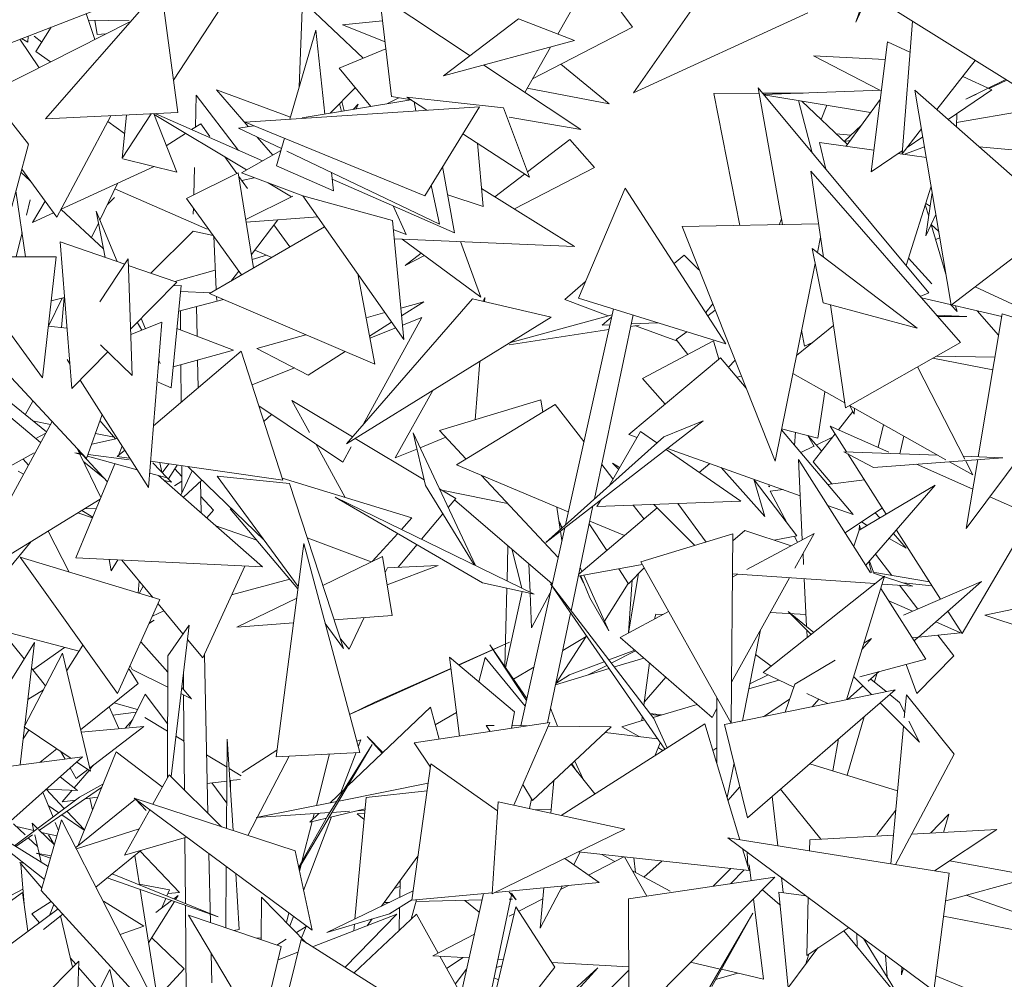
# Model space of a CAD drawing. Header units: millimetres. Extents: x -14485 to 13127, y -18923 to 3272.
# Tile 99 of 119: x 11820 to 12006, y 2694 to 2874. Entities that reach past the tile are written whole.
import ezdxf

# ---------------------------------------------------------------- set-up
doc = ezdxf.new("R2010")
doc.units = ezdxf.units.MM
doc.layers.add('G-IMPT', color=7, linetype='Continuous', lineweight=5)

# ---------------------------------------------------------------- blocks, each defined once
blk = doc.blocks.new('ÁRVORES ORNAMENTAIS - Pequeno e Médio Porte - Ipê-roxo-2865575-CORTE_CALÇADA')
at = {"layer": 'G-IMPT', "color": 253, "true_color": 0xaaaaaa}
for p, q in [((8251.31, 2915.42), (8237.5, 2873.96)), ((8253.31, 2909.45), (8237.5, 2873.96)), ((8195.43, 2873.04), (8182, 2891.34)), ((8106.67, 2880.63), (8084.9, 2855.8)), ((8106.67, 2880.63), (8109.83, 2856.96)), ((8147.83, 2878.97), (8150.04, 2860)), ((8147.83, 2878.97), (8164.85, 2867.65)), ((8058.02, 2862.23), (8098.54, 2877.89)), ((8133.32, 2878.03), (8132.71, 2861.84)), ((8144.72, 2867.19), (8133.32, 2878.03)), ((8184.79, 2877.7), (8181.4, 2871.73)), ((8094.21, 2870.72), (8092.6, 2875.6)), ((8117.91, 2876.66), (8109.01, 2863.1)), ((8206.63, 2876.34), (8195.64, 2860.7)), ((8228.46, 2875.72), (8195.64, 2860.7)), ((8268.54, 2861.43), (8245.29, 2875.95)), ((8074.18, 2860.59), (8100.67, 2873.99)), ((8086.02, 2873.05), (8083.1, 2868.48)), ((8093.01, 2874.36), (8100.67, 2874.24)), ((8094.67, 2871.69), (8094.2, 2874.35)), ((8148.39, 2874.22), (8140.86, 2873.5)), ((8148.85, 2870.26), (8140.86, 2873.5)), ((8159.88, 2863.86), (8173.96, 2874.62)), ((8173.96, 2874.62), (8184.53, 2870.52)), ((8248.12, 2874.18), (8246.17, 2849.2)), ((8081.65, 2871.37), (8081.61, 2870.2)), ((8084.22, 2870.24), (8082.8, 2871.33)), ((8094.67, 2871.69), (8096.28, 2871.77)), ((8135.79, 2872.45), (8130.94, 2855.72)), ((8135.79, 2872.45), (8137.54, 2856.7)), ((8195.43, 2873.04), (8176.61, 2863.3)), ((8080.11, 2870.77), (8083.73, 2865.42)), ((8081.61, 2870.2), (8080.41, 2870.88)), ((8159.88, 2863.86), (8184.53, 2870.52)), ((8243.41, 2870.26), (8240.35, 2845.81)), ((8243.41, 2870.26), (8247.67, 2868.32)), ((8085.88, 2866.51), (8083.1, 2868.48)), ((8140.19, 2865.33), (8149, 2868.94)), ((8180.02, 2869.3), (8175.18, 2860.78)), ((8242.01, 2861.16), (8229.5, 2867.64)), ((8243, 2866.99), (8229.5, 2867.64)), ((8070.06, 2865.82), (8081.72, 2851.04)), ((8167.47, 2865.91), (8185.72, 2853.76)), ((8191.02, 2858.6), (8181.96, 2866.07)), ((8259.95, 2866.79), (8252.72, 2857.56)), ((8140.19, 2865.33), (8146.16, 2858.11)), ((8257.6, 2863.79), (8263.1, 2861.27)), ((8265.7, 2863.2), (8258.19, 2859.49)), ((8265.9, 2863.07), (8262.56, 2861.52)), ((8113.16, 2854.24), (8113.32, 2860.27)), ((8121.28, 2849.85), (8113.32, 2860.27)), ((8123.09, 2854.33), (8117.14, 2861.26)), ((8117.14, 2861.26), (8131.06, 2856.12)), ((8143.25, 2861.62), (8138.51, 2856.86)), ((8191.02, 2858.6), (8175.62, 2861.55)), ((8210.74, 2860.59), (8219.26, 2860.61)), ((8210.74, 2860.59), (8215.65, 2835.73)), ((8251.24, 2823.06), (8219.09, 2861.61)), ((8223.7, 2835.88), (8219.09, 2861.61)), ((8219.91, 2860.61), (8227.53, 2860.64)), ((8242.27, 2861.17), (8220.12, 2860.37)), ((8240.26, 2856.96), (8220.14, 2860.34)), ((8276.32, 2836.72), (8248.61, 2861.2)), ((8255.42, 2820.75), (8248.61, 2861.2)), ((8263.1, 2861.27), (8254.86, 2855.67)), ((8260.19, 2860.42), (8258.19, 2859.49)), ((8153.73, 2859.35), (8133.27, 2856)), ((8140.62, 2857.2), (8140.3, 2858.66)), ((8141.15, 2857.29), (8140.72, 2859.08)), ((8143.8, 2858.54), (8142.83, 2857.57)), ((8143.8, 2858.54), (8143.4, 2857.66)), ((8151.46, 2859.75), (8149.19, 2858.61)), ((8150.04, 2860), (8153.82, 2859.34)), ((8171.14, 2857.87), (8152.97, 2859.89)), ((8152.97, 2859.89), (8156.74, 2857.43)), ((8154.31, 2859.02), (8154.67, 2857.29)), ((8229.28, 2849.38), (8226.7, 2859.24)), ((8235.91, 2850.96), (8227.34, 2859.13)), ((8232.04, 2858.34), (8230.97, 2855.67)), ((8235.67, 2850.64), (8242.05, 2859.43)), ((8274.65, 2858.22), (8256.45, 2855.13)), ((8109.83, 2856.96), (8084.9, 2855.8)), ((8087.03, 2837.31), (8097.21, 2856.37)), ((8104.82, 2856.72), (8099.34, 2848.38)), ((8100.16, 2856.51), (8099.34, 2848.38)), ((8105.31, 2856.75), (8109.63, 2845.76)), ((8122.78, 2846.18), (8105.38, 2856.58)), ((8105.71, 2856.76), (8125.76, 2847.86)), ((8166.63, 2858.08), (8122.51, 2855.16)), ((8166.63, 2858.08), (8156.31, 2841.32)), ((8171.14, 2857.87), (8176.06, 2844.79)), ((8256.44, 2854.29), (8256.48, 2856.77)), ((8096.64, 2855.32), (8099.81, 2853.03)), ((8114.16, 2854.87), (8112.44, 2853.78)), ((8114.16, 2854.87), (8115.88, 2852.49)), ((8156.31, 2841.32), (8122.51, 2855.16)), ((8172.19, 2856.13), (8185.72, 2853.76)), ((8238.55, 2854.6), (8235.25, 2851.53)), ((8111.29, 2853.04), (8107.67, 2850.74)), ((8124.12, 2854.5), (8121.28, 2854.04)), ((8129.34, 2850.19), (8121.28, 2854.04)), ((8163.5, 2853), (8176.06, 2844.79)), ((8236.55, 2852.74), (8233.78, 2852.99)), ((8249.84, 2853.89), (8246.17, 2849.2)), ((8081.72, 2851.04), (8077.81, 2836.5)), ((8127.71, 2848.96), (8124.78, 2852.37)), ((8129.9, 2852.13), (8128.39, 2846.92)), ((8166.25, 2851.21), (8167.31, 2839.29)), ((8183.66, 2851.92), (8175.67, 2845.82)), ((8183.66, 2851.92), (8188.3, 2846.63)), ((8230.63, 2851.36), (8240.86, 2849.9)), ((8230.63, 2851.36), (8231.84, 2846.32)), ((8236.46, 2851.73), (8235.25, 2851.53)), ((8250.09, 2852.43), (8247.12, 2850.41)), ((8129.23, 2849.83), (8121.81, 2845.63)), ((8159.07, 2836), (8130.33, 2849.72)), ((8246.22, 2849.8), (8240.35, 2845.81)), ((8245.41, 2849.25), (8250.75, 2848.49)), ((8246.54, 2849.09), (8250.41, 2850.53)), ((8268.28, 2849.85), (8260.67, 2850.54)), ((8099.47, 2848.27), (8109.63, 2845.76)), ((8118.67, 2848.63), (8120.94, 2845.49)), ((8080.3, 2845.75), (8082.06, 2844.12)), ((8080.45, 2846.32), (8087.03, 2837.31)), ((8087.78, 2838.71), (8105.37, 2846.81)), ((8111.47, 2840.82), (8121.21, 2845.63)), ((8112.83, 2841.49), (8112.96, 2846.64)), ((8121.21, 2845.63), (8124.1, 2827.73)), ((8121.81, 2845.63), (8133.4, 2841.29)), ((8128.39, 2846.92), (8139.14, 2842.22)), ((8138.76, 2845.7), (8139.14, 2842.22)), ((8161.92, 2834.37), (8159.69, 2846.81)), ((8175.13, 2845.4), (8169.54, 2841.13)), ((8188.3, 2846.63), (8173.22, 2838.84)), ((8231.37, 2829.76), (8229, 2845.96)), ((8257.15, 2813.71), (8229, 2845.96)), ((8095.14, 2836.73), (8098.48, 2843.64)), ((8121.32, 2844.96), (8122.98, 2842.67)), ((8124.23, 2844.72), (8121.89, 2844.18)), ((8131.22, 2841.13), (8126.85, 2843.74)), ((8161.92, 2834.37), (8138.9, 2844.42)), ((8079.36, 2842.26), (8081.19, 2829.82)), ((8115.35, 2835.03), (8097.99, 2842.63)), ((8157.55, 2843.34), (8159.07, 2836)), ((8167, 2842.71), (8184.49, 2831.8)), ((8194.08, 2842.75), (8185.25, 2822.07)), ((8194.08, 2842.75), (8213.02, 2813.44)), ((8251.66, 2843.1), (8246.96, 2828.19)), ((8250.64, 2833.8), (8251.86, 2841.92)), ((8081.33, 2837.68), (8082.03, 2840.52)), ((8084.84, 2840.3), (8082.45, 2836.26)), ((8097.89, 2840.96), (8096.58, 2839.7)), ((8111.47, 2840.82), (8121.85, 2826.42)), ((8122.63, 2836.88), (8131.46, 2841.25)), ((8150.24, 2836.64), (8133.4, 2841.31)), ((8133.4, 2841.31), (8152.38, 2814.26)), ((8160.65, 2841.48), (8167.31, 2839.29)), ((8251.48, 2839.39), (8250.64, 2839.85)), ((8082.45, 2836.26), (8086.45, 2838.1)), ((8087.85, 2838.75), (8095.86, 2831.33)), ((8096.18, 2829.7), (8094.44, 2838.4)), ((8094.44, 2838.4), (8098.44, 2828.92)), ((8112.73, 2837.84), (8112.76, 2839.02)), ((8150.39, 2839.4), (8152.82, 2834.04)), ((8250.55, 2839.59), (8251.19, 2837.46)), ((8093.56, 2833.46), (8094.88, 2836.19)), ((8136.17, 2837.37), (8122.71, 2836.37)), ((8123.7, 2830.25), (8128.66, 2836.81)), ((8150.24, 2836.64), (8152.38, 2814.26)), ((8204.79, 2835.51), (8230.46, 2836.02)), ((8223.5, 2836.97), (8223.06, 2835.87)), ((8252.56, 2837.78), (8250.64, 2833.8)), ((8276.32, 2836.72), (8255.42, 2820.75)), ((8079.4, 2829.82), (8080.52, 2834.39)), ((8104.78, 2826.72), (8112.7, 2834.65)), ((8116.5, 2833.83), (8112.7, 2834.65)), ((8137.48, 2835.5), (8115.82, 2822.92)), ((8127.92, 2835.83), (8130.91, 2831.69)), ((8150.4, 2834.94), (8152.82, 2834.04)), ((8204.79, 2835.51), (8222.26, 2791.4)), ((8251.65, 2835.9), (8254.44, 2826.57)), ((8253.09, 2834.58), (8251.67, 2835.94)), ((8089.9, 2805.06), (8087.66, 2832.66)), ((8087.66, 2832.66), (8099.84, 2828.43)), ((8117.06, 2823.65), (8116.6, 2833.7)), ((8184.49, 2831.8), (8150.56, 2833.22)), ((8152.05, 2833.16), (8166.88, 2822.24)), ((8166.88, 2822.24), (8163.08, 2832.7)), ((8230.82, 2833.52), (8230.23, 2830.63)), ((8252.5, 2833.09), (8253.29, 2833.4)), ((8127.51, 2829.71), (8124.34, 2831.1)), ((8155.65, 2830.51), (8152.66, 2828.22)), ((8249, 2816.37), (8229.24, 2831.38)), ((8229.24, 2831.38), (8231.3, 2821.15)), ((8072.08, 2829.84), (8086.92, 2829.81)), ((8086.92, 2829.81), (8084.37, 2807.06)), ((8100.51, 2829.45), (8095.16, 2821.34)), ((8101.26, 2807.48), (8100.51, 2829.45)), ((8126.56, 2830.12), (8123.84, 2829.34)), ((8156.25, 2830.07), (8152.66, 2828.22)), ((8205.16, 2830.16), (8203.26, 2828.54)), ((8207.94, 2827.36), (8205.16, 2830.16)), ((8247.4, 2829.59), (8251.8, 2824.75)), ((8100.67, 2828.15), (8109.64, 2825.04)), ((8116.89, 2827.34), (8109.3, 2825.16)), ((8119.97, 2825.34), (8121.33, 2827.13)), ((8229.81, 2828.55), (8222.26, 2791.4)), ((8100.96, 2816.25), (8109.64, 2825.04)), ((8146.92, 2809.6), (8143.72, 2826.6)), ((8186.57, 2825.17), (8182.68, 2821.77)), ((8110.45, 2824.42), (8108.56, 2805.18)), ((8110.45, 2824.42), (8108.97, 2824.36)), ((8110.34, 2823.32), (8116.04, 2823.05)), ((8251.24, 2823.06), (8249.6, 2822.36)), ((8259.95, 2824.21), (8278.78, 2815.4)), ((8085.5, 2816.78), (8088.05, 2822.06)), ((8088.51, 2822.17), (8085.99, 2821.56)), ((8088.41, 2822.14), (8087.96, 2816.52)), ((8110.04, 2819.62), (8118.45, 2821.8)), ((8146.92, 2809.6), (8115.82, 2822.92)), ((8117.16, 2821.62), (8117.12, 2822.37)), ((8165.32, 2821.89), (8141.58, 2794.61)), ((8156.12, 2821.37), (8151.81, 2820.17)), ((8151.95, 2818.73), (8156.12, 2821.37)), ((8165.32, 2821.89), (8180.1, 2818.47)), ((8167.24, 2821.45), (8167.66, 2822.19)), ((8167.59, 2821.36), (8167.66, 2822.19)), ((8182.68, 2821.77), (8190.88, 2818.75)), ((8185.25, 2822.07), (8213.02, 2813.44)), ((8249, 2816.37), (8231.3, 2821.15)), ((8249.82, 2822.1), (8264.95, 2818.6)), ((8074.15, 2821.02), (8084.37, 2807.06)), ((8110.35, 2816.05), (8110.32, 2819.62)), ((8113.46, 2814.87), (8113.33, 2820.47)), ((8148.82, 2819.33), (8145.28, 2818.34)), ((8182.79, 2779.38), (8191.83, 2820.03)), ((8210.55, 2820.98), (8209.21, 2819.33)), ((8209.61, 2818.71), (8211.02, 2819.78)), ((8235.53, 2801.38), (8232.69, 2820.77)), ((8255.38, 2820.82), (8256.55, 2819.53)), ((8256.22, 2820.62), (8256.55, 2819.53)), ((8260.33, 2819.67), (8264.36, 2815.08)), ((8092.67, 2791.87), (8067.61, 2818.68)), ((8106.8, 2817.5), (8100.99, 2815.22)), ((8102.2, 2817.51), (8103.04, 2816.02)), ((8102.94, 2818.25), (8103.76, 2816.3)), ((8104.29, 2786.43), (8106.8, 2817.5)), ((8180.1, 2818.47), (8141.58, 2794.61)), ((8155.75, 2818.38), (8144.75, 2798.25)), ((8145.93, 2814.9), (8150.08, 2817.54)), ((8152.12, 2816.94), (8155.75, 2818.38)), ((8191.59, 2818.94), (8172.3, 2813.64)), ((8188.27, 2784.29), (8195.53, 2818.88)), ((8191.48, 2818.47), (8189.73, 2816.98)), ((8252.66, 2818.85), (8258.37, 2818.58)), ((8258.37, 2818.58), (8252.9, 2818.57)), ((8265.03, 2819.08), (8260.51, 2792.2)), ((8265.03, 2819.08), (8283.94, 2813.24)), ((8085.46, 2816.79), (8088.97, 2816.42)), ((8109.65, 2816.32), (8120.34, 2812.25)), ((8146, 2814.52), (8150.85, 2816.44)), ((8190.96, 2816.12), (8172.19, 2813.29)), ((8191.16, 2817.04), (8189.73, 2816.98)), ((8196.67, 2816.98), (8195.08, 2816.74)), ((8200.17, 2817.43), (8195.18, 2817.22)), ((8195.97, 2816.87), (8203.9, 2813.96)), ((8203.68, 2814.24), (8205.65, 2815.73)), ((8226.29, 2811.23), (8233.26, 2816.89)), ((8227.79, 2813.04), (8227.26, 2816)), ((8133.95, 2815.16), (8124.74, 2812.58)), ((8197.29, 2806.9), (8210.69, 2814.04)), ((8203.68, 2814.24), (8205.84, 2811.46)), ((8210.69, 2814.04), (8211.7, 2810.57)), ((8089.9, 2805.06), (8096.68, 2811.92)), ((8101.26, 2807.48), (8095.27, 2813.29)), ((8121.77, 2812.1), (8105.23, 2798.03)), ((8120.34, 2812.25), (8108.94, 2809.1)), ((8121.77, 2812.1), (8129.59, 2787.77)), ((8134.38, 2807.57), (8124.74, 2812.58)), ((8134.38, 2807.57), (8141.35, 2811.99)), ((8229.33, 2813.7), (8227.79, 2813.04)), ((8235.53, 2801.38), (8257.15, 2813.71)), ((8089.52, 2809.67), (8089, 2810.5)), ((8106.23, 2810.45), (8106.54, 2809.73)), ((8113.68, 2805.22), (8113.56, 2810.37)), ((8165.8, 2799.17), (8166.69, 2810.16)), ((8212, 2810.82), (8194.75, 2796.38)), ((8212, 2810.82), (8216.82, 2805.13)), ((8214.74, 2810.39), (8213.5, 2809.05)), ((8263.26, 2808.59), (8251.98, 2810.76)), ((8263.66, 2810.95), (8252.66, 2811.15)), ((8110.47, 2802.49), (8110.41, 2809.5)), ((8123.81, 2805.74), (8131.81, 2808.91)), ((8249.1, 2809.12), (8257.98, 2791.78)), ((8084.01, 2794.87), (8068.67, 2807.67)), ((8104.29, 2786.43), (8091.45, 2806.63)), ((8197.29, 2806.9), (8201.56, 2802.08)), ((8215.95, 2807.34), (8215.08, 2807.19)), ((8225.6, 2807.84), (8235.39, 2802.33)), ((8106.13, 2806.26), (8108.56, 2805.18)), ((8150.75, 2791.98), (8157.87, 2804.7)), ((8076.3, 2803.95), (8085.1, 2796.87)), ((8081.07, 2800.11), (8082.56, 2802.69)), ((8134.62, 2796.75), (8131.32, 2802.78)), ((8131.32, 2802.78), (8142.74, 2795.94)), ((8178.2, 2802.94), (8159.09, 2797.14)), ((8178.2, 2802.94), (8178.55, 2800.6)), ((8230.3, 2795.71), (8231.64, 2804.44)), ((8125.07, 2801.81), (8140.89, 2791.19)), ((8180.88, 2802.03), (8162.32, 2790.66)), ((8180.88, 2802.03), (8186.28, 2795.07)), ((8236.31, 2801.82), (8254.43, 2791.63)), ((8237.13, 2800.19), (8236.34, 2801.8)), ((8237.13, 2800.19), (8237.25, 2801.29)), ((8092.67, 2791.87), (8095.58, 2800.14)), ((8098.13, 2795.55), (8095.18, 2799.02)), ((8126.04, 2798.81), (8127.5, 2800.18)), ((8208.74, 2798.98), (8179.12, 2776.09)), ((8201.3, 2795.95), (8208.74, 2798.98)), ((8234.19, 2797.28), (8236.88, 2800.7)), ((8274.05, 2799.95), (8258.24, 2778.69)), ((8086.16, 2798.83), (8071.02, 2770.97)), ((8082.8, 2798.89), (8085.86, 2798.27)), ((8164.12, 2791.76), (8159.09, 2797.14)), ((8223.46, 2797.3), (8236.99, 2781.32)), ((8230.3, 2795.71), (8223.49, 2797.48)), ((8235.73, 2793.13), (8232.66, 2797.96)), ((8243.7, 2793.08), (8232.66, 2797.96)), ((8241.66, 2793.98), (8242.7, 2798.23)), ((8084.97, 2796.64), (8083.12, 2795.61)), ((8098.45, 2795.62), (8093.63, 2794.59)), ((8094.32, 2796.58), (8097.87, 2795.87)), ((8143.25, 2795.64), (8156.19, 2787.89)), ((8156.46, 2786.77), (8154.12, 2796.69)), ((8154.12, 2796.69), (8165.9, 2771.73)), ((8160.27, 2795.88), (8155.44, 2793.9)), ((8201.3, 2795.95), (8179.12, 2776.09)), ((8196.92, 2796.94), (8191.01, 2786.76)), ((8194.75, 2796.38), (8196.28, 2795.83)), ((8200.01, 2794.8), (8196.92, 2796.94)), ((8225.96, 2794.35), (8226.09, 2796.8)), ((8229.66, 2794.14), (8228.41, 2796.2)), ((8230.94, 2793.35), (8228.47, 2796.18)), ((8229.45, 2791.27), (8233.58, 2796.51)), ((8233.09, 2795.88), (8230.02, 2794.41)), ((8246.48, 2796.1), (8245.75, 2792.76)), ((8091.35, 2792.82), (8090.88, 2793.79)), ((8090.98, 2793.59), (8091.72, 2792.78)), ((8099.83, 2793.44), (8098.44, 2792.25)), ((8098.64, 2792.43), (8099.37, 2794.18)), ((8141.31, 2784.53), (8135.79, 2794.61)), ((8142.48, 2794.09), (8140.89, 2791.19)), ((8154.84, 2793.65), (8150.75, 2791.98)), ((8215.8, 2783.86), (8201.76, 2793.58)), ((8202.02, 2793.78), (8227, 2784.88)), ((8229.57, 2794.19), (8227.1, 2793)), ((8067.89, 2784.73), (8082.8, 2792.92)), ((8080.73, 2791.78), (8081.7, 2790.62)), ((8090.45, 2792.94), (8092.09, 2792.5)), ((8090.45, 2792.94), (8091.84, 2792.76)), ((8095.36, 2784.56), (8091.42, 2792.68)), ((8091.94, 2792.53), (8096.59, 2787.49)), ((8092.82, 2792.3), (8102.17, 2789.77)), ((8092.93, 2792.62), (8100.67, 2791.64)), ((8098.44, 2792.25), (8100.67, 2791.93)), ((8240.25, 2770.38), (8226.66, 2791.68)), ((8227.4, 2776.61), (8226.66, 2791.68)), ((8240.82, 2790.16), (8235.19, 2793.15)), ((8252.91, 2792.49), (8235.19, 2793.15)), ((8243.21, 2781.39), (8235.99, 2792.73)), ((8240.82, 2790.16), (8265.17, 2792.03)), ((8265.17, 2792.03), (8257.71, 2792.31)), ((8260.42, 2791.66), (8258.24, 2778.69)), ((8090.61, 2773.16), (8098, 2790.9)), ((8092.13, 2791.22), (8096.08, 2788.04)), ((8104.69, 2791.35), (8129.59, 2787.77)), ((8107.82, 2788.24), (8105.15, 2791.07)), ((8106.42, 2791.1), (8106.83, 2789.29)), ((8106.92, 2789.19), (8108.15, 2790.86)), ((8109.69, 2790.63), (8108.06, 2788.03)), ((8110.58, 2788.5), (8109.25, 2789.93)), ((8110.61, 2785.37), (8110.57, 2790.51)), ((8126.07, 2776.51), (8111.7, 2790.34)), ((8183.33, 2781.82), (8162.32, 2790.66)), ((8189.63, 2790.75), (8191.74, 2788.03)), ((8193.01, 2790.21), (8191.67, 2791.02)), ((8192.81, 2789.87), (8191.67, 2791.02)), ((8210, 2790.94), (8208.01, 2789.26)), ((8212.11, 2790.19), (8220.33, 2780.93)), ((8229.45, 2791.27), (8232.95, 2787.1)), ((8259.48, 2786.1), (8248.9, 2790.78)), ((8255.1, 2791.25), (8259.52, 2788.77)), ((8258.13, 2791.49), (8259.52, 2788.77)), ((8079.81, 2789.49), (8080.77, 2788.9)), ((8104.51, 2789.14), (8107.82, 2788.24)), ((8125.77, 2771.48), (8106.21, 2788.68)), ((8107.86, 2788.24), (8108.65, 2787.43)), ((8110.43, 2784.97), (8112.51, 2789.57)), ((8110.88, 2784.57), (8114.33, 2787.81)), ((8117.23, 2788.54), (8132.5, 2767.76)), ((8117.23, 2788.54), (8130.85, 2787.19)), ((8129.46, 2788.17), (8153.89, 2780.68)), ((8181.43, 2773.24), (8166.98, 2788.7)), ((8218.28, 2787.99), (8220.33, 2780.93)), ((8226.39, 2777.31), (8218.32, 2787.85)), ((8232.17, 2787.01), (8239.11, 2787.83)), ((8107.3, 2787.72), (8108.65, 2787.43)), ((8110.59, 2787.63), (8109.2, 2786.76)), ((8114.22, 2781.64), (8114.08, 2787.58)), ((8141.03, 2756.14), (8130.85, 2787.19)), ((8156.46, 2786.77), (8165.6, 2771.88)), ((8159.09, 2786.16), (8162.15, 2784.33)), ((8221.06, 2786.76), (8221.21, 2786.54)), ((8221.21, 2786.76), (8221.21, 2786.54)), ((8221.35, 2785.75), (8223.78, 2786.03)), ((8252.41, 2786.83), (8238.11, 2778.39)), ((8252.41, 2786.83), (8239.35, 2771.78)), ((8095.23, 2784.24), (8071.98, 2769.94)), ((8116.57, 2782.13), (8114.15, 2784.71)), ((8167.22, 2768.5), (8139.48, 2784.61)), ((8139.48, 2784.61), (8176.95, 2766.34)), ((8171.91, 2783.42), (8159.87, 2785.87)), ((8160.74, 2782.66), (8162.15, 2784.33)), ((8180.33, 2768.31), (8161.94, 2784.09)), ((8221.35, 2785.75), (8224.64, 2779.6)), ((8270.54, 2781.21), (8262.69, 2784.68)), ((8092.35, 2782.47), (8094.47, 2782.41)), ((8132.45, 2767.36), (8119.68, 2782.4)), ((8181.2, 2782.72), (8181.82, 2778.51)), ((8183.86, 2763.23), (8187.99, 2782.94)), ((8200.1, 2782.59), (8185.3, 2770.09)), ((8189.44, 2784.06), (8188.72, 2782.83)), ((8215.8, 2783.86), (8188.72, 2782.83)), ((8195.57, 2783.09), (8197.6, 2780.47)), ((8207.19, 2775.5), (8199.45, 2783.24)), ((8203.99, 2783.41), (8209.33, 2776.15)), ((8232.17, 2783.04), (8236.99, 2781.32)), ((8235.46, 2777.89), (8242.47, 2782.56)), ((8090.99, 2781.63), (8093.76, 2780.71)), ((8091.76, 2782.1), (8093.81, 2780.84)), ((8116.57, 2782.13), (8115.27, 2780.71)), ((8151.93, 2778.54), (8153.89, 2780.68)), ((8155.73, 2776.68), (8159.73, 2781.44)), ((8241.99, 2780.68), (8241.13, 2781.66)), ((8257.51, 2758.94), (8270.54, 2781.21)), ((8116.99, 2779.2), (8124.7, 2776.48)), ((8174.39, 2741.58), (8182.67, 2778.83)), ((8182.19, 2778.84), (8181.57, 2780.2)), ((8182.1, 2778.76), (8181.6, 2780)), ((8190.58, 2774.55), (8187.29, 2779.6)), ((8193.92, 2777.37), (8187.4, 2780.11)), ((8238.16, 2779.31), (8238.13, 2778.39)), ((8238.36, 2778.53), (8238.16, 2779.31)), ((8239.62, 2779.28), (8238.52, 2779.93)), ((8085.42, 2778.21), (8089.41, 2770.5)), ((8134.21, 2776.94), (8146.25, 2772.41)), ((8146.42, 2772.49), (8151.24, 2777.78)), ((8181.87, 2778.21), (8182.13, 2776.42)), ((8196.98, 2772.41), (8214.35, 2777.67)), ((8214.35, 2777.67), (8213.99, 2742.07)), ((8214.33, 2776.41), (8216.61, 2778.34)), ((8216.61, 2778.34), (8225.28, 2775.47)), ((8216.94, 2770.98), (8229.61, 2777.79)), ((8226.39, 2777.31), (8222.11, 2776.52)), ((8225.91, 2777.22), (8226.5, 2776.12)), ((8225.98, 2771.25), (8229.61, 2777.79)), ((8238.11, 2778.39), (8237.08, 2775.35)), ((8246.97, 2774.97), (8243.75, 2776.85)), ((8246.97, 2774.97), (8244.54, 2777.76)), ((8253.4, 2765.39), (8245.11, 2778.41)), ((8082.22, 2776.23), (8077.56, 2770.6)), ((8128.35, 2735.76), (8133.55, 2775.88)), ((8144.09, 2736.56), (8133.55, 2775.88)), ((8151.31, 2771.4), (8154.88, 2775.67)), ((8171.99, 2775.47), (8171.83, 2768.84)), ((8174.62, 2767.48), (8172.71, 2774.85)), ((8098.45, 2747.66), (8080.17, 2773.31)), ((8106.47, 2765.31), (8080.17, 2773.31)), ((8090.61, 2773.16), (8125.77, 2771.48)), ((8137.15, 2767.99), (8148.39, 2773.45)), ((8150.16, 2762.36), (8148.39, 2773.45)), ((8227.63, 2771.91), (8227.53, 2774.05)), ((8244.28, 2769.88), (8241.19, 2773.9)), ((8096.91, 2772.86), (8097.27, 2770.74)), ((8098.54, 2772.78), (8097.27, 2770.74)), ((8105.11, 2765.72), (8099.29, 2772.74)), ((8114.55, 2754.35), (8122.46, 2771.64)), ((8148.87, 2770.41), (8149.28, 2771.27)), ((8158.85, 2771.73), (8149.25, 2768.07)), ((8158.85, 2771.73), (8149.28, 2771.32)), ((8175.94, 2772.08), (8176.14, 2766.74)), ((8197.25, 2771.93), (8185.22, 2769.72)), ((8185.92, 2770.62), (8185.57, 2771.39)), ((8194.66, 2768.32), (8192.83, 2771.12)), ((8194.66, 2768.32), (8197.62, 2771.28)), ((8196.98, 2772.41), (8213.99, 2742.07)), ((8240.45, 2770.45), (8239.93, 2772.45)), ((8240.79, 2770.49), (8240.05, 2772.58)), ((8186.23, 2768.5), (8185.54, 2769.78)), ((8187.38, 2765.64), (8185.7, 2769.8)), ((8190.98, 2759.47), (8186.25, 2769.9)), ((8196.58, 2770.25), (8194.67, 2759.07)), ((8214.06, 2749.77), (8224.96, 2769.42)), ((8214.26, 2769.54), (8215.25, 2770.08)), ((8214.27, 2770.14), (8241.09, 2768.33)), ((8242.88, 2769.75), (8220.05, 2751.59)), ((8242.88, 2769.75), (8235.7, 2746.47)), ((8251.32, 2768.65), (8240.66, 2770.51)), ((8240.81, 2770.31), (8248.22, 2767.85)), ((8102.57, 2768.79), (8102.37, 2766.56)), ((8103.33, 2767.87), (8102.59, 2766.49)), ((8119.97, 2766.2), (8130.94, 2769.14)), ((8167.22, 2768.5), (8176.95, 2766.34)), ((8171.79, 2767.49), (8171.42, 2752.66)), ((8201.51, 2737.17), (8179.97, 2768.27)), ((8199.46, 2742.97), (8179.97, 2768.27)), ((8190.16, 2761.29), (8194.61, 2768.38)), ((8195.35, 2769.02), (8194.67, 2759.07)), ((8228.21, 2760.24), (8227.77, 2769.23)), ((8250.63, 2754.1), (8242.15, 2767.4)), ((8242.41, 2768.24), (8248.22, 2767.85)), ((8249.14, 2763.55), (8245.71, 2768.02)), ((8251.78, 2767.94), (8246.39, 2768.46)), ((8246.42, 2762.37), (8261.15, 2768.75)), ((8249.27, 2758.28), (8261.15, 2768.75)), ((8120.97, 2760.14), (8132.22, 2765.6)), ((8174.63, 2766.86), (8171.53, 2752.51)), ((8176.15, 2766.52), (8176.4, 2759.99)), ((8179.95, 2766.59), (8176.4, 2759.99)), ((8187.38, 2765.64), (8190.98, 2759.47)), ((8261.73, 2762.37), (8282.96, 2766.86)), ((8098.45, 2747.66), (8106.47, 2765.31)), ((8110.81, 2758.86), (8106.11, 2764.52)), ((8243.7, 2765.12), (8248.16, 2763.12)), ((8105.07, 2762.21), (8107.21, 2763.2)), ((8150.16, 2762.36), (8139.26, 2761.53)), ((8142.11, 2755.97), (8144.92, 2761.96)), ((8179.44, 2742.14), (8183.77, 2762.79)), ((8193.13, 2758.18), (8202.22, 2763.07)), ((8199.6, 2761.65), (8199.84, 2762.6)), ((8199.84, 2762.6), (8201.18, 2762.5)), ((8228.1, 2762.5), (8221.33, 2762.87)), ((8229.06, 2758.76), (8224.71, 2763.09)), ((8229.55, 2759.15), (8224.71, 2763.09)), ((8257.51, 2758.94), (8254.82, 2763.17)), ((8261.73, 2762.37), (8279.86, 2756.38)), ((8104.44, 2760.84), (8105.4, 2761.46)), ((8105.4, 2761.46), (8104.46, 2760.87)), ((8111.97, 2760.52), (8107.96, 2754.77)), ((8111.97, 2760.52), (8108.57, 2732.01)), ((8131.62, 2760.95), (8120.97, 2760.14)), ((8137.58, 2760.83), (8141.03, 2756.14)), ((8252.54, 2761.16), (8257.18, 2759.09)), ((8091.24, 2755.6), (8075.09, 2759.9)), ((8080.9, 2754.15), (8076.79, 2759.29)), ((8180.98, 2749.51), (8186.74, 2758.36)), ((8186.74, 2758.36), (8182.29, 2755.77)), ((8210.4, 2743.15), (8193.13, 2758.18)), ((8219.54, 2759.65), (8216.11, 2742.48)), ((8228.31, 2758.16), (8228.24, 2759.58)), ((8248.07, 2758.12), (8257.18, 2759.09)), ((8248.43, 2757.55), (8249.22, 2758.24)), ((8255.92, 2754.73), (8252.91, 2758.64)), ((8082.84, 2757.25), (8074.64, 2744.11)), ((8082.84, 2757.25), (8081.03, 2741.63)), ((8088.5, 2756.33), (8082.53, 2752.11)), ((8088.92, 2751.95), (8091.97, 2756.75)), ((8107.95, 2751.69), (8102.88, 2757.39)), ((8114.55, 2754.35), (8111.65, 2757.84)), ((8142.11, 2755.97), (8140.44, 2757.94)), ((8172.29, 2757.31), (8162.69, 2753.03)), ((8162.74, 2752.99), (8172.29, 2757.31)), ((8175.53, 2746.7), (8168.55, 2756.84)), ((8175.45, 2746.34), (8168.55, 2756.84)), ((8240.4, 2757.98), (8238.61, 2755.93)), ((8240.4, 2757.98), (8238.99, 2757.15)), ((8088.14, 2755.26), (8080.9, 2741.38)), ((8093.39, 2733.01), (8088.14, 2755.26)), ((8107.96, 2754.77), (8107.9, 2731.83)), ((8115.51, 2725.11), (8114.83, 2754.95)), ((8160.96, 2754.47), (8173.23, 2744.23)), ((8160.96, 2754.47), (8162.86, 2739.65)), ((8190.99, 2753.97), (8195.84, 2755.82)), ((8195.97, 2755.71), (8191.44, 2753.39)), ((8221.55, 2752.78), (8218.61, 2754.99)), ((8248.94, 2747.63), (8255.92, 2754.73)), ((8101.27, 2752.14), (8100.85, 2752.94)), ((8167.67, 2754.41), (8166.51, 2749.84)), ((8167.67, 2754.41), (8175.21, 2745.28)), ((8176.83, 2752.58), (8173.02, 2750.35)), ((8183.58, 2751.14), (8190.11, 2753.63)), ((8190.58, 2752.95), (8187.06, 2751.14)), ((8197.58, 2754.31), (8192.02, 2752.64)), ((8198.63, 2753.4), (8197.57, 2745.43)), ((8233.6, 2753.95), (8225.98, 2749.43)), ((8250.63, 2754.1), (8238.2, 2750.81)), ((8248.94, 2747.63), (8246.98, 2753.14)), ((8084.93, 2749.1), (8082.28, 2752.42)), ((8102.36, 2749.56), (8100.67, 2752.22)), ((8101.27, 2752.14), (8107.94, 2748.86)), ((8110.92, 2748.35), (8110.9, 2751.51)), ((8142.18, 2743.67), (8161.24, 2752.31)), ((8161.23, 2752.38), (8147.08, 2746.07)), ((8191.01, 2752.33), (8180.94, 2749.29)), ((8183.58, 2751.14), (8180.99, 2749.53)), ((8197.65, 2746.02), (8201.7, 2750.73)), ((8217.51, 2749.47), (8220.95, 2751.16)), ((8225.78, 2748.84), (8220.05, 2751.59)), ((8240.45, 2747.44), (8237.04, 2750.83)), ((8239.81, 2749.96), (8241.88, 2751.79)), ((8241.42, 2751.38), (8240.97, 2749.83)), ((8102.36, 2749.56), (8091.54, 2740.83)), ((8217.32, 2748.5), (8222.98, 2750.19)), ((8225.98, 2749.43), (8224.17, 2744.12)), ((8235.89, 2746.51), (8238.81, 2749.08)), ((8243.21, 2748), (8240.29, 2750.38)), ((8084.54, 2748.36), (8081.6, 2746.51)), ((8103.7, 2747.55), (8100.67, 2741.44)), ((8103.7, 2747.55), (8107.93, 2741.9)), ((8110.43, 2747.64), (8112.44, 2746.65)), ((8112.44, 2746.65), (8110.57, 2748.75)), ((8111.08, 2729.51), (8110.93, 2747.39)), ((8212.78, 2741.8), (8244.87, 2748.34)), ((8217.09, 2724.24), (8244.87, 2748.34)), ((8232.2, 2745.76), (8228.22, 2747.67)), ((8245.7, 2745.97), (8243.86, 2747.47)), ((8247.01, 2747.4), (8246.6, 2743.05)), ((8255.96, 2736.25), (8247.01, 2747.4)), ((8096.92, 2745.17), (8098.74, 2741.04)), ((8102.27, 2744.66), (8097.79, 2745.87)), ((8142.17, 2743.73), (8147.08, 2746.07)), ((8199.32, 2743.15), (8207.58, 2745.61)), ((8211.32, 2746.82), (8211.32, 2734.42)), ((8220.1, 2743.29), (8225, 2746.58)), ((8230.49, 2746.58), (8229.25, 2745.16)), ((8249.43, 2738.52), (8242.03, 2745.88)), ((8246.69, 2744), (8245.7, 2745.97)), ((8097.62, 2743.57), (8102, 2744.12)), ((8157.41, 2745.09), (8141.85, 2730.29)), ((8159.05, 2739.07), (8157.41, 2745.09)), ((8162.29, 2744.1), (8158.31, 2741.78)), ((8173.23, 2744.23), (8172.63, 2741.12)), ((8181.32, 2741.48), (8180.01, 2744.88)), ((8198.77, 2743.87), (8200.9, 2743.62)), ((8198.9, 2743.7), (8200.56, 2743.52)), ((8210.4, 2743.15), (8211.32, 2744.83)), ((8091.65, 2740.39), (8103.46, 2741.47)), ((8103.46, 2741.47), (8093.24, 2733.61)), ((8099.94, 2741.14), (8101.34, 2742.78)), ((8107.92, 2740.54), (8103.6, 2743.15)), ((8154.36, 2738.36), (8179.9, 2742.21)), ((8167.9, 2741.66), (8169.39, 2741.64)), ((8167.9, 2741.66), (8168.61, 2740.51)), ((8172.72, 2741.6), (8175.57, 2741.56)), ((8173.07, 2726.65), (8179.9, 2742.21)), ((8179.59, 2741.51), (8191.39, 2741.35)), ((8209.04, 2741.97), (8181.98, 2724.72)), ((8193.45, 2741.41), (8197.7, 2742.67)), ((8197.28, 2743.27), (8197.18, 2742.52)), ((8201.93, 2737.44), (8199.46, 2742.97)), ((8209.04, 2741.97), (8215.65, 2720.12)), ((8212.78, 2741.8), (8217.09, 2724.24)), ((8239.05, 2743.29), (8235.82, 2732.26)), ((8246.45, 2741.47), (8244.04, 2715.6)), ((8249.43, 2738.52), (8247.47, 2742.44)), ((8080.99, 2741.31), (8080.17, 2734.23)), ((8080.74, 2739.11), (8081.8, 2740.77)), ((8089.75, 2735.45), (8080.9, 2741.38)), ((8111, 2738.68), (8109.48, 2739.6)), ((8191.39, 2741.35), (8176.63, 2727.51)), ((8190.27, 2740.3), (8200.15, 2739.13)), ((8193.45, 2741.41), (8196.67, 2739.54)), ((8119.15, 2739.08), (8119.01, 2722.24)), ((8120.24, 2721.84), (8119.15, 2739.08)), ((8132.61, 2714.72), (8146.45, 2738.03)), ((8138.04, 2724.57), (8146.45, 2738.03)), ((8143.52, 2738.68), (8144.32, 2738.93)), ((8143.81, 2737.59), (8144.32, 2738.93)), ((8148.32, 2736.44), (8145.47, 2739.57)), ((8148.43, 2736.54), (8145.47, 2739.57)), ((8157.41, 2733.81), (8154.36, 2738.36)), ((8199.72, 2736.03), (8200.67, 2738.37)), ((8234.23, 2739.11), (8233.15, 2733.07)), ((8087.08, 2737.24), (8083.94, 2734.71)), ((8087.75, 2736.78), (8088.61, 2735.3)), ((8098.22, 2736.68), (8090.99, 2718.94)), ((8106.92, 2730.07), (8098.22, 2736.68)), ((8119.1, 2733.78), (8115.26, 2736.11)), ((8128.5, 2736.96), (8121.96, 2732.78)), ((8130.77, 2735.89), (8123.07, 2721.04)), ((8144.09, 2736.56), (8128.35, 2735.76)), ((8138.4, 2736.27), (8135.92, 2726.58)), ((8140.54, 2729.04), (8143.4, 2736.52)), ((8200.3, 2737.44), (8201.16, 2736.94)), ((8210.57, 2736.91), (8211.32, 2737.41)), ((8255.96, 2736.25), (8244.96, 2715.45)), ((8059.17, 2731.55), (8091.9, 2735.72)), ((8065.7, 2712.42), (8091.9, 2735.72)), ((8093.39, 2733.01), (8090.8, 2734.74)), ((8093.3, 2733.39), (8093.96, 2734.16)), ((8157.49, 2734.41), (8153.88, 2708.73)), ((8157.49, 2734.41), (8170.04, 2725.57)), ((8188.32, 2728.76), (8183.91, 2734.33)), ((8184.98, 2732.98), (8183.99, 2734.41)), ((8184.55, 2734.93), (8186.13, 2731.52)), ((8214.54, 2734.62), (8213.24, 2728.08)), ((8245.32, 2729.35), (8228.8, 2734.4)), ((8089.56, 2733.64), (8090.7, 2731.66)), ((8090.31, 2729.9), (8093.13, 2733.19)), ((8092.89, 2733.34), (8090.7, 2731.66)), ((8108.2, 2732.37), (8105.11, 2726.8)), ((8108.2, 2732.37), (8118.05, 2722.58)), ((8121.78, 2732.16), (8119.5, 2733.54)), ((8090.94, 2729.41), (8087.67, 2731.96)), ((8091.31, 2728.15), (8095.74, 2730.58)), ((8115.38, 2730.71), (8119.08, 2731.18)), ((8116.22, 2730.82), (8119.05, 2727.04)), ((8119.64, 2731.25), (8121.59, 2731.49)), ((8119.73, 2731.26), (8119.78, 2729.07)), ((8156.98, 2730.75), (8140.15, 2727.42)), ((8174.77, 2730.52), (8176.63, 2727.51)), ((8180.65, 2731.27), (8180.07, 2725.13)), ((8095.5, 2729.99), (8083.77, 2721.92)), ((8086.34, 2724.41), (8084.42, 2729.07)), ((8085.06, 2729.64), (8090.94, 2729.41)), ((8085.07, 2729.64), (8088.47, 2726.01)), ((8088.07, 2727.28), (8089.93, 2729.45)), ((8141.26, 2729.72), (8138.49, 2727.09)), ((8156.78, 2729.35), (8145.32, 2728.09)), ((8213.4, 2727.53), (8215.65, 2730.11)), ((8230.89, 2720.23), (8223.32, 2729.65)), ((8091.31, 2728.15), (8079.12, 2718.98)), ((8088.07, 2727.28), (8090.58, 2727.59)), ((8090.63, 2718.65), (8101.84, 2727.77)), ((8092.34, 2727.82), (8094.73, 2728.12)), ((8093.29, 2727.94), (8093.78, 2725.77)), ((8131.9, 2718.02), (8101.6, 2727.95)), ((8135.12, 2703.1), (8101.6, 2727.95)), ((8103.87, 2725.63), (8101.84, 2727.77)), ((8139.77, 2727.34), (8124.56, 2724.33)), ((8145.32, 2728.09), (8143.18, 2705.21)), ((8170.15, 2727.28), (8169.03, 2709.96)), ((8170.15, 2727.28), (8194, 2722.13)), ((8176.05, 2726), (8176.43, 2727.83)), ((8222.77, 2718.99), (8221.7, 2728.24)), ((8087.42, 2725.22), (8085.44, 2726.59)), ((8092.2, 2721.92), (8087.99, 2724.83)), ((8088.96, 2725.49), (8092.24, 2722.01)), ((8104.54, 2725.77), (8099.79, 2717.2)), ((8138.46, 2725.24), (8124.56, 2724.33)), ((8136.4, 2725.1), (8134.68, 2723.46)), ((8135.52, 2725.05), (8135.26, 2724.02)), ((8145.12, 2725.93), (8138.31, 2724.32)), ((8142.13, 2725.48), (8138.87, 2725.27)), ((8145.03, 2725.05), (8143.6, 2725.01)), ((8143.6, 2725.01), (8144.93, 2723.94)), ((8145.09, 2725.67), (8143.61, 2725.58)), ((8180.14, 2725.83), (8177.17, 2725.76)), ((8241.43, 2721.04), (8244.98, 2725.68)), ((8255, 2724.97), (8251.53, 2721.35)), ((8255, 2724.97), (8253.97, 2721.49)), ((8078.89, 2723.11), (8081.08, 2721.04)), ((8082.74, 2721.71), (8082.39, 2723.25)), ((8082.39, 2723.25), (8083.44, 2722.24)), ((8084.13, 2710.55), (8087.96, 2723.87)), ((8087.38, 2721.86), (8086.76, 2723.39)), ((8087.96, 2723.87), (8108.13, 2684.35)), ((8132.57, 2714.9), (8138.04, 2724.57)), ((8135.15, 2723.57), (8133.21, 2716.03)), ((8133.5, 2710.61), (8138.78, 2724.43)), ((8137.84, 2724.21), (8134.68, 2723.46)), ((8079.45, 2722.63), (8082.7, 2721.87)), ((8083.62, 2722.07), (8086.62, 2719.2)), ((8084.19, 2721.52), (8087.09, 2720.85)), ((8090.74, 2718.42), (8102.54, 2722.17)), ((8169.03, 2709.96), (8194, 2722.13)), ((8247.98, 2721.16), (8264.03, 2722.03)), ((8252.31, 2714.28), (8264.03, 2722.03)), ((8084.74, 2712.67), (8074.77, 2720.49)), ((8085.43, 2715.07), (8075.81, 2721.04)), ((8082.49, 2721.04), (8079.32, 2718.86)), ((8081.67, 2720.47), (8083.4, 2718.84)), ((8084.08, 2715.91), (8082.9, 2721.04)), ((8086.55, 2719.26), (8085.5, 2721.04)), ((8099.79, 2717.2), (8111.46, 2720.64)), ((8111.26, 2708.14), (8111.16, 2720.55)), ((8252.16, 2691.73), (8213.37, 2720.48)), ((8255.07, 2713.84), (8213.37, 2720.48)), ((8228.8, 2720.12), (8228.74, 2718.03)), ((8228.8, 2720.12), (8244.54, 2720.97)), ((8083.18, 2717.62), (8086.02, 2717.11)), ((8083.18, 2717.62), (8085.89, 2716.67)), ((8102.85, 2718.1), (8094.41, 2711.23)), ((8110.15, 2710.19), (8102.72, 2718)), ((8115.98, 2704.56), (8115.68, 2717.51)), ((8131.9, 2718.02), (8135.12, 2703.1)), ((8185.61, 2717.82), (8184.37, 2715.47)), ((8217.4, 2714.34), (8185.25, 2717.86)), ((8192.11, 2716.06), (8189.66, 2717.38)), ((8216.16, 2718.41), (8217.4, 2714.34)), ((8217.17, 2715.19), (8216.99, 2717.75)), ((8084.26, 2710.99), (8080.09, 2715.85)), ((8080.09, 2715.85), (8080.87, 2715.7)), ((8080.91, 2707.98), (8080.28, 2715.62)), ((8101.73, 2717.19), (8102.61, 2711.66)), ((8133.08, 2715.5), (8132.73, 2714.16)), ((8155.04, 2717.02), (8148.16, 2707.62)), ((8182.72, 2716.63), (8189.16, 2712.09)), ((8193.79, 2716.93), (8187.17, 2713.49)), ((8198.14, 2709.52), (8193.91, 2716.91)), ((8195.7, 2716.72), (8195.99, 2713.97)), ((8200.99, 2716.14), (8197.57, 2713.11)), ((8255.17, 2716.17), (8271.14, 2713.2)), ((8097.5, 2713.74), (8117.43, 2705.63)), ((8118.95, 2715.09), (8118.85, 2703.58)), ((8121.41, 2703.25), (8120.75, 2713.75)), ((8202.51, 2710.45), (8195.42, 2714.27)), ((8213.95, 2714.72), (8210.59, 2711.37)), ((8216.43, 2714.45), (8213.87, 2711.86)), ((8217.75, 2712.44), (8217.37, 2715.39)), ((8252.16, 2691.73), (8255.07, 2713.84)), ((8096.52, 2712.95), (8117.43, 2705.63)), ((8151.67, 2712.41), (8151.61, 2709.28)), ((8169.57, 2710.22), (8189.16, 2712.09)), ((8194.67, 2709), (8222.25, 2713.11)), ((8196.3, 2686.95), (8222.25, 2713.11)), ((8223.78, 2710.18), (8223.46, 2713)), ((8271.14, 2713.2), (8254.39, 2708.65)), ((8080.6, 2710.19), (8075.03, 2706.22)), ((8080.67, 2710.83), (8075.58, 2708.2)), ((8080.6, 2710.19), (8081.62, 2702.9)), ((8084.13, 2710.55), (8108.13, 2684.35)), ((8102.59, 2711.75), (8108.24, 2710.72)), ((8102.75, 2710.77), (8106.34, 2688.17)), ((8107.76, 2709.57), (8108.24, 2710.72)), ((8110.15, 2710.19), (8107.94, 2710.01)), ((8137.87, 2702.65), (8154.13, 2710.5)), ((8150.59, 2710.93), (8151.65, 2711.35)), ((8153.88, 2708.73), (8169.04, 2710.17)), ((8162.69, 2688.96), (8167.37, 2710.01)), ((8173.53, 2708.8), (8172.19, 2710.28)), ((8173.53, 2708.8), (8172.68, 2710.08)), ((8182.23, 2711.43), (8178.03, 2703.48)), ((8178.75, 2711.1), (8178.03, 2703.48)), ((8183.41, 2711.54), (8181.87, 2710.74)), ((8223.19, 2707.89), (8219.89, 2710.73)), ((8224.73, 2692.26), (8222.95, 2710.29)), ((8228.1, 2709.56), (8222.95, 2710.29)), ((8085.98, 2708.53), (8082.37, 2706.17)), ((8103.44, 2703.89), (8095.86, 2708.59)), ((8104.34, 2700.75), (8109.2, 2708.51)), ((8108.66, 2708.7), (8105.72, 2706.47)), ((8106.82, 2707.3), (8107.56, 2709.08)), ((8109.91, 2709.64), (8109.09, 2709.02)), ((8109.43, 2708.88), (8109.91, 2709.64)), ((8125.59, 2709.35), (8125.55, 2701.29)), ((8125.59, 2709.35), (8134.07, 2700.7)), ((8149.68, 2708.35), (8148.68, 2708.33)), ((8149.67, 2706.22), (8153.89, 2708.82)), ((8153.78, 2705.16), (8154.75, 2708.81)), ((8167.1, 2708.8), (8154.66, 2708.48)), ((8163.86, 2708.71), (8166.59, 2706.52)), ((8168.19, 2688.5), (8172.65, 2709.77)), ((8172.83, 2708.94), (8172.19, 2708.93)), ((8178.55, 2709.03), (8174.02, 2706.67)), ((8194.77, 2687.21), (8194.67, 2709)), ((8220.12, 2693.9), (8218.19, 2709.01)), ((8228.52, 2709.25), (8228.24, 2698.36)), ((8258.27, 2709.71), (8288.77, 2699.04)), ((8087.3, 2707.1), (8061.81, 2688.25)), ((8086.51, 2707.96), (8085.67, 2705.89)), ((8111.41, 2690.86), (8111.27, 2707.79)), ((8130.73, 2706.36), (8130.28, 2704.57)), ((8151.58, 2707.4), (8151.5, 2703.02)), ((8166.38, 2677.71), (8173.49, 2707.5)), ((8173.19, 2706.24), (8172.19, 2705.72)), ((8180.78, 2696.17), (8173.49, 2707.5)), ((8201.56, 2678), (8218.06, 2706.3)), ((8210.36, 2692.53), (8218.06, 2706.3)), ((8083.81, 2704.52), (8082.37, 2706.17)), ((8088.17, 2706.15), (8084.58, 2703.22)), ((8090.04, 2696.13), (8087.77, 2705.82)), ((8129.3, 2700.02), (8111.86, 2705.96)), ((8119.87, 2692.43), (8111.86, 2705.96)), ((8130.94, 2703.9), (8131.62, 2705.7)), ((8135.19, 2700), (8151.04, 2706.1)), ((8137.87, 2702.65), (8149.67, 2706.22)), ((8141.31, 2696.14), (8151.04, 2706.1)), ((8154.79, 2706.1), (8143.01, 2695.07)), ((8146.42, 2705.23), (8145.49, 2703.96)), ((8154.79, 2706.1), (8158.84, 2698.8)), ((8254, 2705.75), (8288.68, 2699.03)), ((8098.99, 2702.27), (8103.44, 2703.89)), ((8121.41, 2703.25), (8120.36, 2703.06)), ((8132.16, 2702.65), (8133.99, 2703.82)), ((8133.14, 2701.66), (8133.99, 2703.82)), ((8143.09, 2704.23), (8142.97, 2703)), ((8228.24, 2698.36), (8236.15, 2703.59)), ((8245.6, 2690.44), (8235.2, 2702.96)), ((8104.92, 2701.67), (8111.02, 2695.82)), ((8125.55, 2701.7), (8124.63, 2701.61)), ((8128.47, 2700.3), (8130.26, 2701.43)), ((8133.06, 2701.34), (8130.77, 2692.22)), ((8133.06, 2701.34), (8154.09, 2688.09)), ((8165.67, 2702.34), (8157.83, 2698.28)), ((8237.74, 2699.9), (8237.64, 2702.49)), ((8247.38, 2687.78), (8238.91, 2701.55)), ((8129.3, 2700.02), (8127.12, 2690.85)), ((8128.7, 2697.51), (8132.46, 2698.95)), ((8230.35, 2699.76), (8221.78, 2688.34)), ((8091.21, 2697.31), (8075.28, 2681.24)), ((8090.62, 2696.72), (8089.64, 2697.84)), ((8090.78, 2683.36), (8091.21, 2697.31)), ((8116.24, 2693.22), (8116.11, 2698.78)), ((8164.68, 2697.9), (8157.83, 2698.28)), ((8159.17, 2698.21), (8163.15, 2691.03)), ((8160.43, 2695.93), (8163.54, 2697.96)), ((8171.11, 2697.53), (8170.09, 2697.59)), ((8194.73, 2696.2), (8180.23, 2697.02)), ((8211.94, 2695.8), (8206.36, 2697.09)), ((8228, 2696.62), (8228.61, 2698.6)), ((8243.36, 2694.31), (8243.08, 2698.37)), ((8097.02, 2695.73), (8090.08, 2681.95)), ((8094.99, 2691.71), (8091.17, 2696.08)), ((8101.95, 2673.34), (8097.02, 2695.73)), ((8105.99, 2690.4), (8111.02, 2695.82)), ((8162.07, 2692.97), (8164.21, 2695.8)), ((8166.38, 2677.71), (8180.78, 2696.17)), ((8170.84, 2696.38), (8169.78, 2696.08)), ((8181.67, 2689.45), (8188.91, 2696)), ((8188.91, 2696), (8182.7, 2689.27)), ((8194.73, 2695.6), (8187.54, 2688.44)), ((8220.12, 2693.9), (8212.16, 2695.75)), ((8246.15, 2696.18), (8246.09, 2694.74)), ((8246.45, 2695.96), (8246.09, 2694.74)), ((8169.37, 2694.16), (8170.21, 2693.78)), ((8215.26, 2695.03), (8211.08, 2693.82)), ((8252.52, 2694.5), (8269.26, 2687.63))]:
    blk.add_line(p, q, dxfattribs=at)

msp = doc.modelspace()

# ---------------------------------------------------------------- block references
at = {"layer": 'G-IMPT', "color": 253, "true_color": 0xaaaaaa}
msp.add_blockref('ÁRVORES ORNAMENTAIS - Pequeno e Médio Porte - Ipê-roxo-2865575-CORTE_CALÇADA', (3740.319, 0), dxfattribs=at)

doc.saveas('drawing.dxf')
